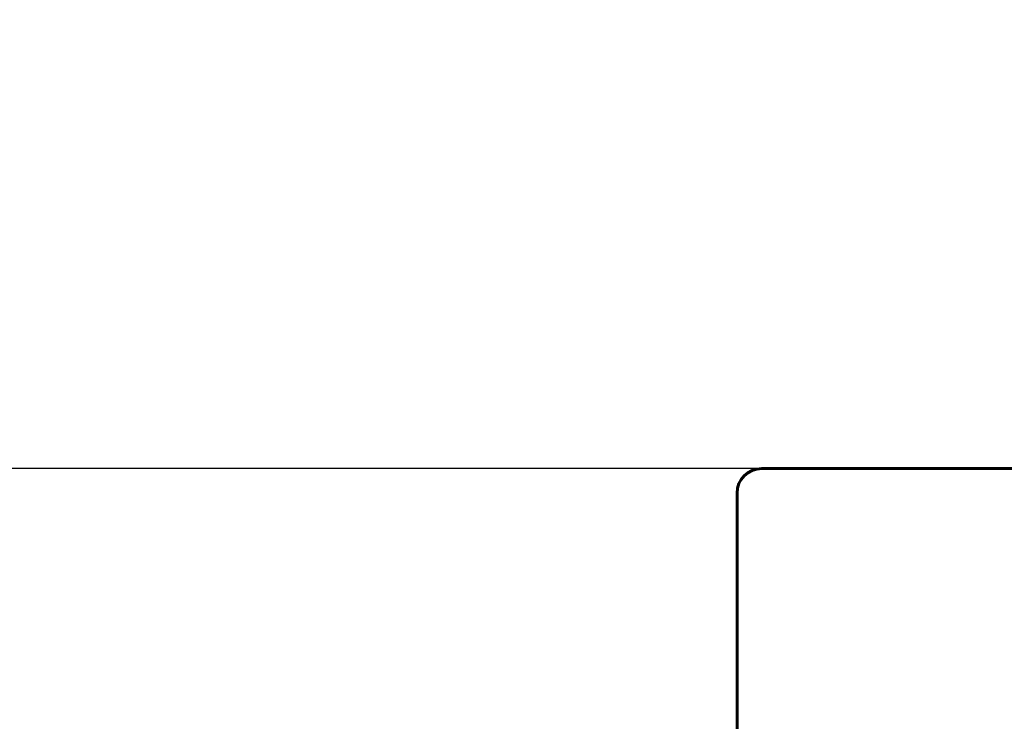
# Model space of a CAD drawing. Header units: millimetres. Extents: x 0 to 420, y 0 to 594.
# Tile 13 of 16: x 114 to 154, y 332 to 361. Entities that reach past the tile are written whole.
import ezdxf

# ---------------------------------------------------------------- set-up
doc = ezdxf.new("R2010")
doc.units = ezdxf.units.MM
doc.linetypes.add('K5LT_BASIC', pattern=[0])
doc.linetypes.add('K5LT_THIN', pattern=[0])
doc.layers.add('Системный слой', color=7, linetype='Continuous')
doc.styles.add('KDIMTEXTSTYLE', font='GOST_AU.SHX', dxfattribs={"width": 0.96, "oblique": 15, "height": 5})
doc.dimstyles.new('KDIMSTYLE (0.50)', dxfattribs={"dimtxt": 5, "dimasz": 1, "dimexe": 2, "dimexo": 0, "dimgap": 1, "dimtad": 1, "dimlfac": 2, "dimtxsty": 'KDIMTEXTSTYLE', "dimsah": 1, "dimcen": 0, "dimdle": 1, "dimadec": 0, "dimazin": 0, "dimtfac": 0.667, "dimtmove": 0, "dimatfit": 3, "dimfxl": 1, "dimtvp": 1, "dimtolj": 1, "dimtzin": 0, "dimarcsym": 0})

# ---------------------------------------------------------------- blocks, each defined once
blk = doc.blocks.new('KDIMARROW_01')
at = {"layer": 'Системный слой'}
blk.add_hatch(color=0, dxfattribs=at).paths.add_polyline_path([(-5, -0.658), (0, 0), (-5, 0.658), (-4.5, 0)])
at = {"layer": 'Системный слой', "color": 0, "linetype": 'K5LT_THIN', "lineweight": 18}
for p, q in [((-4.5, 0), (-5, 0.658)), ((-5, 0.658), (0, 0)), ((0, 0), (-5, -0.658)), ((-5, -0.658), (-4.5, 0)), ((0, 0), (-1, 0))]:
    blk.add_line(p, q, dxfattribs=at)

msp = doc.modelspace()

# ---------------------------------------------------------------- linework, layer by layer
at = {"layer": 'Системный слой', "color": 150, "linetype": 'K5LT_BASIC', "lineweight": 60, "true_color": 0x0080ff}
for p, q in [((144.0751, 342.3659), (173.5751, 342.3659)), ((143.0751, 323.7659), (143.0751, 341.3659))]:
    msp.add_line(p, q, dxfattribs=at)
msp.add_arc((144.0751, 341.3659), 1, 90, 180, dxfattribs=at)

# ---------------------------------------------------------------- dimensions: what is measured, and where the dimension line sits
at = {"layer": 'Системный слой', "color": 7}
msp.add_linear_dim(base=(98.8251, 352.3659), p1=(218.8251, 228.5659), p2=(98.8251, 228.5659), location=(158.8251, 352.3659), text='\\H5.0;\\W0.965;\\Q15;\\H5.0;\\W0.965;\\Q15;\\Q15;Ш', dimstyle='KDIMSTYLE (0.50)', override={"dimexo": 0, "dimblk1": 'KDIMARROW_01', "dimblk2": 'KDIMARROW_01', "dimse1": 0, "dimse2": 0, "dimclrt": 7, "dimtolj": 1}, dxfattribs=at).render()
msp.add_linear_dim(base=(88.8251, 342.3659), p1=(109.5751, 211.8159), p2=(144.0751, 342.3659), angle=90, location=(88.8251, 277.0909), text='\\H5.0;\\W0.965;\\Q15;\\H5.0;\\W0.965;\\Q15;\\Q15;В', dimstyle='KDIMSTYLE (0.50)', override={"dimexo": 0, "dimblk1": 'KDIMARROW_01', "dimblk2": 'KDIMARROW_01', "dimse1": 0, "dimse2": 0, "dimclrt": 7, "dimtolj": 1}, dxfattribs=at).render()

doc.saveas('drawing.dxf')
